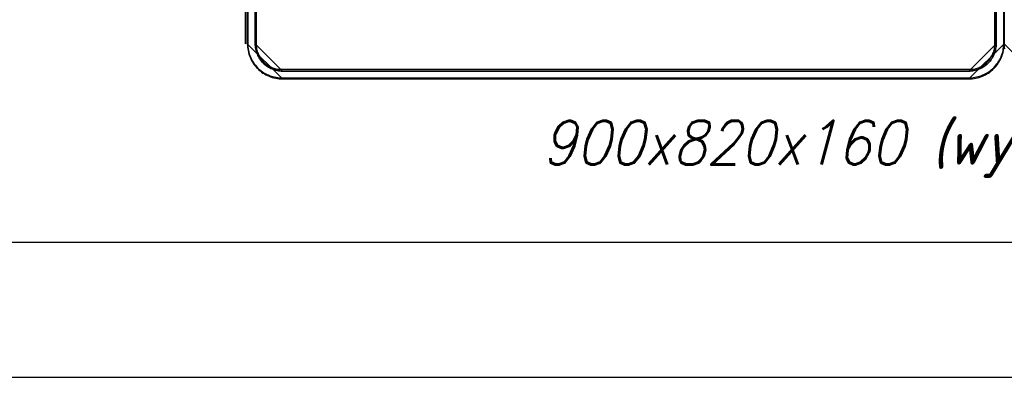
# Model space of a CAD drawing. Extents: x -543332 to -323966, y -9028 to 137422.
# Tile 33 of 250: x -451577 to -445748, y 18961 to 21079. Entities that reach past the tile are written whole.
import ezdxf

# ---------------------------------------------------------------- set-up
doc = ezdxf.new("R2010")
doc.units = 0
doc.header["$MEASUREMENT"] = 0
doc.layers.get('0').update_dxf_attribs({"color": 8})
for name, color, linetype in [('$ IE Tabela', 7, 'Continuous'), ('5', 7, 'Continuous'), ('50', 7, 'Continuous')]:
    doc.layers.add(name, color=color, linetype=linetype)
doc.layers.add('$ IE_SCHEMAT', color=7, linetype='Continuous', lineweight=0)
doc.styles.add('ROMANS', font='romans.shx', dxfattribs={"width": 0.85})

# ---------------------------------------------------------------- blocks, each defined once
blk = doc.blocks.new('a3eee')
at = {"layer": '$ IE Tabela'}
for p, q in [((19890.76, 1286.8), (23840.76, 1286.8)), ((19730.76, 1206.8), (23930.76, 1206.8))]:
    blk.add_line(p, q, dxfattribs=at)
blk = doc.blocks.new('*U1079')
at = {"layer": '5', "color": 7}
for points in [[(0, -20.806875), (0, -801.193125), (0.051554, -802.220625), (0.103107, -803.248125), (0.206215, -804.275625), (0.412429, -805.25175), (0.618644, -806.27925), (0.927966, -807.255375), (1.237288, -808.2315), (1.598164, -809.15625), (2.010593, -810.081), (2.474576, -811.00575), (2.938559, -811.879125), (3.505649, -812.7525), (4.072739, -813.5745), (4.742937, -814.3965), (5.413135, -815.167125), (6.134886, -815.886375), (6.856637, -816.605625), (7.629942, -817.2735), (8.454801, -817.941375), (9.279659, -818.5065), (10.156071, -819.071625), (11.032484, -819.534), (11.96045, -819.996375), (12.888416, -820.407375), (13.816382, -820.767), (14.795901, -821.07525), (15.775421, -821.3835), (16.806494, -821.589), (17.786013, -821.7945), (18.817087, -821.89725), (19.84816, -821.948625), (20.879233, -822), (427.122092, -822), (428.153166, -821.948625), (429.184239, -821.89725), (430.215312, -821.7945), (431.194832, -821.589), (432.225905, -821.3835), (433.205424, -821.07525), (434.184944, -820.767), (435.11291, -820.407375), (436.040876, -819.996375), (436.968842, -819.534), (437.845254, -819.071625), (438.721666, -818.5065), (439.546525, -817.941375), (440.371383, -817.2735), (441.144688, -816.605625), (441.86644, -815.886375), (442.588191, -815.167125), (443.258389, -814.3965), (443.928586, -813.5745), (444.495676, -812.7525), (445.062767, -811.879125), (445.52675, -811.00575), (445.990733, -810.081), (446.403162, -809.15625), (446.764038, -808.2315), (447.07336, -807.255375), (447.382682, -806.27925), (447.588896, -805.25175), (447.795111, -804.275625), (447.898218, -803.248125), (447.949772, -802.220625), (448.001326, -801.193125), (448.001326, -801.193125), (448.001326, -20.806875)], [(443.311642, -20.805704), (443.311642, -801.191648), (443.311642, -802.013648), (443.260088, -802.784272), (443.156981, -803.554897), (443.002319, -804.376897), (442.847658, -805.147521), (442.641443, -805.866771), (442.383674, -806.637396), (442.074352, -807.356645), (441.765029, -808.075895), (441.404153, -808.795145), (441.043277, -809.46302), (440.630847, -810.130894), (440.166863, -810.798769), (439.651326, -811.415269), (439.135788, -812.031769), (438.568697, -812.596893), (438.001606, -813.162018), (437.382961, -813.675768), (436.764315, -814.189518), (436.094117, -814.651893), (435.423918, -815.062892), (434.753719, -815.422517), (434.031967, -815.782142), (433.310214, -816.090392), (432.588462, -816.398642), (431.815155, -816.655517), (431.093403, -816.861017), (430.320097, -817.015142), (429.54679, -817.169267), (428.72193, -817.272017), (427.948624, -817.323392), (427.123764, -817.323392), (20.880212, -817.323392), (20.055352, -817.323392), (19.282046, -817.272017), (18.457186, -817.169267), (17.68388, -817.015142), (16.910574, -816.861017), (16.188821, -816.655517), (15.415515, -816.398642), (14.693762, -816.090392), (13.97201, -815.782142), (13.250257, -815.422517), (12.580059, -815.062892), (11.90986, -814.651893), (11.239661, -814.189518), (10.621016, -813.675768), (10.002371, -813.162018), (9.43528, -812.596893), (8.868189, -812.031769), (8.352651, -811.415269), (7.837114, -810.798769), (7.37313, -810.130894), (6.9607, -809.46302), (6.599824, -808.795145), (6.238947, -808.075895), (5.929625, -807.356645), (5.620302, -806.637396), (5.362534, -805.866771), (5.156319, -805.147521), (5.001657, -804.376897), (4.846996, -803.554897), (4.743889, -802.784272), (4.692335, -802.013648), (4.692335, -801.191648), (4.692335, -20.805704)], [(4.692335, -20.805704), (4.692335, -801.191648), (4.692335, -802.013648), (4.743889, -802.784272), (4.846996, -803.554897), (5.001657, -804.376897), (5.156319, -805.147521), (5.362534, -805.866771), (5.620302, -806.637396), (5.929625, -807.356645), (6.238947, -808.075895), (6.599824, -808.795145), (6.9607, -809.46302), (7.37313, -810.130894), (7.837114, -810.798769), (8.352651, -811.415269), (8.868189, -812.031769), (9.43528, -812.596893), (10.002371, -813.162018), (10.621016, -813.675768), (11.239661, -814.189518), (11.90986, -814.651893), (12.580059, -815.062892), (13.250257, -815.422517), (13.97201, -815.782142), (14.693762, -816.090392), (15.415515, -816.398642), (16.188821, -816.655517), (16.910574, -816.861017), (17.68388, -817.015142), (18.457186, -817.169267), (19.282046, -817.272017), (20.055352, -817.323392), (20.880212, -817.323392), (427.123764, -817.323392), (427.948624, -817.323392), (428.72193, -817.272017), (429.54679, -817.169267), (430.320097, -817.015142), (431.093403, -816.861017), (431.815155, -816.655517), (432.588462, -816.398642), (433.310214, -816.090392), (434.031967, -815.782142), (434.753719, -815.422517), (435.423918, -815.062892), (436.094117, -814.651893), (436.764315, -814.189518), (437.382961, -813.675768), (438.001606, -813.162018), (438.568697, -812.596893), (439.135788, -812.031769), (439.651326, -811.415269), (440.166863, -810.798769), (440.630847, -810.130894), (441.043277, -809.46302), (441.404153, -808.795145), (441.765029, -808.075895), (442.074352, -807.356645), (442.383674, -806.637396), (442.641443, -805.866771), (442.847658, -805.147521), (443.002319, -804.376897), (443.156981, -803.554897), (443.260088, -802.784272), (443.311642, -802.013648), (443.311642, -801.191648), (443.311642, -20.805704)]]:
    blk.add_lwpolyline(points, dxfattribs=at)
at = {"layer": '5', "color": 59}
for points in [[(4.692335, -12.740183), (4.692335, -801.190946), (4.692335, -12.740183)], [(-1, -20.806406), (-1, -801.190946), (-1, -20.806406)], [(443.308991, -20.806406), (443.308991, -801.190946), (443.308991, -20.806406)]]:
    blk.add_lwpolyline(points, close=True, dxfattribs=at)
at = {"layer": '5', "color": 7}
for points in [[(0, -801.188298), (0.051561, -802.216036), (0.103122, -803.243775), (0.206244, -804.271513), (0.412488, -805.247865), (0.618732, -806.275603), (0.928098, -807.251954), (1.237465, -808.228306), (1.598392, -809.15327), (2.01088, -810.078235), (2.474929, -811.003199), (2.938978, -811.876777), (3.50615, -812.750355), (4.073321, -813.572545), (4.743614, -814.394736), (5.413908, -815.16554), (6.135762, -815.884957), (6.857616, -816.604374), (7.631032, -817.272403), (8.456008, -817.940433), (9.280985, -818.50569), (10.157522, -819.070946), (11.034059, -819.533428), (11.962158, -819.99591), (12.890256, -820.407006), (13.818355, -820.766714), (14.798014, -821.075035), (15.777674, -821.383357), (16.808894, -821.588905), (17.788554, -821.794452), (18.819774, -821.897226), (19.850995, -821.948613), (20.882215, -822), (0, -801.188298)], [(4.692335, -801.188298), (4.692335, -802.010468), (4.743895, -802.781253), (4.847015, -803.552038), (5.001696, -804.374208), (5.156376, -805.144993), (5.362616, -805.864392), (5.620417, -806.635177), (5.929778, -807.354576), (6.239139, -808.073975), (6.60006, -808.793374), (6.96098, -809.461387), (7.373461, -810.129401), (7.837503, -810.797414), (8.353104, -811.414042), (8.868705, -812.03067), (9.435867, -812.595912), (10.003028, -813.161154), (10.62175, -813.675011), (11.240471, -814.188867), (11.910753, -814.651338), (12.581035, -815.062423), (13.251316, -815.422123), (13.973158, -815.781822), (14.695, -816.090136), (15.416842, -816.39845), (16.190244, -816.655378), (16.912085, -816.860921), (17.685487, -817.015078), (18.458889, -817.169235), (19.283851, -817.272006), (20.057253, -817.323392), (20.882215, -817.323392), (4.692335, -801.188298)], [(427.11911, -822), (428.150331, -821.948613), (429.181551, -821.897226), (430.212772, -821.794452), (431.192431, -821.588905), (432.223652, -821.383357), (433.203311, -821.075035), (434.182971, -820.766714), (435.111069, -820.407006), (436.039168, -819.99591), (436.967266, -819.533428), (437.843804, -819.070946), (438.720341, -818.50569), (439.545317, -817.940433), (440.370294, -817.272403), (441.143709, -816.604374), (441.865563, -815.884957), (442.587418, -815.16554), (443.257711, -814.394736), (443.928005, -813.572545), (444.495176, -812.750355), (445.062347, -811.876777), (445.526396, -811.003199), (445.990446, -810.078235), (446.402934, -809.15327), (446.763861, -808.228306), (447.073227, -807.251954), (447.382593, -806.275603), (447.588837, -805.247865), (447.795081, -804.271513), (447.898203, -803.243775), (447.949764, -802.216036), (448.001326, -801.188298), (427.11911, -822)], [(427.11911, -817.323392), (427.944207, -817.323392), (428.717736, -817.272006), (429.542833, -817.169235), (430.316362, -817.015078), (431.08989, -816.860921), (431.81185, -816.655378), (432.585379, -816.39845), (433.307339, -816.090136), (434.029299, -815.781822), (434.751259, -815.422123), (435.42165, -815.062423), (436.092042, -814.651338), (436.762433, -814.188867), (437.381256, -813.675011), (438.000079, -813.161154), (438.567333, -812.595912), (439.134587, -812.03067), (439.650273, -811.414042), (440.165959, -810.797414), (440.630076, -810.129401), (441.042625, -809.461387), (441.403605, -808.793374), (441.764585, -808.073975), (442.073996, -807.354576), (442.383407, -806.635177), (442.64125, -805.864392), (442.847525, -805.144993), (443.00223, -804.374208), (443.156936, -803.552038), (443.260073, -802.781253), (443.311642, -802.010468), (443.311642, -801.188298), (427.11911, -817.323392)], [(20.879564, -817.320743), (427.121761, -817.320743), (20.879564, -817.320743)], [(20.879564, -821.997352), (427.121761, -821.997352), (20.879564, -821.997352)]]:
    blk.add_lwpolyline(points, close=True, dxfattribs=at)
at = {"layer": '50', "color": 7}
for points in [[(20.050967, -821.255874), (427.645004, -821.255874), (428.671689, -821.255874), (429.698374, -821.153207), (430.725059, -821.05054), (431.70041, -820.845207), (432.675761, -820.639874), (433.599778, -820.331874), (434.523795, -820.023874), (435.447812, -819.664541), (436.320494, -819.253874), (437.193176, -818.791874), (438.065859, -818.329875), (438.887207, -817.816541), (439.657221, -817.251875), (440.427235, -816.635875), (441.145915, -816.019875), (441.864594, -815.352542), (442.53194, -814.633876), (443.147951, -813.915209), (443.763962, -813.14521), (444.328639, -812.37521), (444.841981, -811.553877), (445.30399, -810.68121), (445.765998, -809.859877), (446.176672, -808.935878), (446.536012, -808.011878), (446.844018, -807.087878), (447.152023, -806.163878), (447.35736, -805.188545), (447.511363, -804.213212), (447.665366, -803.186546), (447.7167, -802.15988), (447.768034, -801.133213), (447.768034, -20.558787)], [(0.235942, -20.558787), (0.235942, -801.133213), (0.235942, -802.15988), (0.338611, -803.186546), (0.441279, -804.213212), (0.646616, -805.188545), (0.851953, -806.163878), (1.108625, -807.087878), (1.41663, -808.011878), (1.77597, -808.935878), (2.186644, -809.859877), (2.597318, -810.68121), (3.110661, -811.553877), (3.624004, -812.37521), (4.137346, -813.14521), (4.753357, -813.915209), (5.369368, -814.633876), (6.036714, -815.352542), (6.704059, -816.019875), (7.422739, -816.635875), (8.192753, -817.251875), (8.962767, -817.816541), (9.732781, -818.329875), (10.605463, -818.791874), (11.426811, -819.253874), (12.299494, -819.664541), (13.22351, -820.023874), (14.147527, -820.331874), (15.071544, -820.639874), (16.046895, -820.845207), (17.022246, -821.05054), (17.997597, -821.153207), (19.024282, -821.255874), (20.050967, -821.255874)], [(20.040252, -816.280026), (427.652586, -816.280026), (428.422634, -816.280026), (429.192683, -816.228692), (429.962731, -816.126024), (430.681443, -815.972022), (431.400155, -815.818021), (432.118867, -815.612685), (432.786243, -815.356015), (433.504955, -815.099346), (434.120993, -814.791342), (434.788369, -814.432005), (435.404407, -814.072667), (436.020446, -813.71333), (436.585148, -813.251324), (437.149851, -812.789319), (437.714553, -812.327314), (438.227919, -811.813974), (438.689948, -811.300635), (439.151977, -810.735962), (439.614006, -810.171289), (440.024698, -809.606615), (440.384054, -808.990608), (440.74341, -808.323267), (441.102766, -807.70726), (441.359449, -806.988585), (441.667469, -806.321244), (441.872815, -805.602569), (442.078161, -804.935228), (442.232171, -804.165219), (442.38618, -803.446544), (442.488854, -802.676535), (442.54019, -801.906526), (442.54019, -801.136518), (442.54019, -20.552831)], [(5.203985, -20.552831), (5.203985, -801.136518), (5.203985, -801.906526), (5.255321, -802.676535), (5.357995, -803.446544), (5.460668, -804.165219), (5.666014, -804.935228), (5.820024, -805.602569), (6.076706, -806.321244), (6.333389, -806.988585), (6.641409, -807.70726), (6.949428, -808.323267), (7.308784, -808.990608), (7.719477, -809.606615), (8.130169, -810.171289), (8.540862, -810.735962), (9.002891, -811.300635), (9.516256, -811.813974), (10.029622, -812.327314), (10.594324, -812.789319), (11.10769, -813.251324), (11.723729, -813.71333), (12.339768, -814.072667), (12.955806, -814.432005), (13.571845, -814.791342), (14.23922, -815.099346), (14.906596, -815.356015), (15.625308, -815.612685), (16.292683, -815.818021), (17.062732, -815.972022), (17.781443, -816.126024), (18.500155, -816.228692), (19.270204, -816.280026), (20.040252, -816.280026)]]:
    blk.add_lwpolyline(points, dxfattribs=at)
blk = doc.blocks.new('*U1106')
at = {"layer": '5', "color": 7}
for points in [[(447.998674, -20.806875), (447.998674, -801.193125), (448.050228, -802.220625), (448.101782, -803.248125), (448.204889, -804.275625)], [(468.88089, -822), (447.998674, -801.188298), (447.998674, -801.188298), (448.050236, -802.216036), (448.101797, -803.243775), (448.204919, -804.271513)]]:
    blk.add_lwpolyline(points, dxfattribs=at)
at = {"layer": '5', "color": 59}
blk.add_lwpolyline([(-1, -20.806406), (-1, -801.190946), (-1, -20.806406)], close=True, dxfattribs=at)

msp = doc.modelspace()

# ---------------------------------------------------------------- block references
at = {"layer": '$ IE Tabela', "transparency": 33554687, "xscale": 10, "yscale": 10, "zscale": 10}
msp.add_blockref('a3eee', (-659238.2, 6893), dxfattribs=at)
at = {"xscale": 10, "yscale": 10, "zscale": 10}
for name in ['*U1079', '*U1106']:
    msp.add_blockref(name, (-450229.1, 28948), dxfattribs=at)

# ---------------------------------------------------------------- texts
at = {"layer": '$ IE_SCHEMAT', "color": 0, "ltscale": 2, "style": 'ROMANS', "oblique": 15, "width": 0.9}
msp.add_text('900x820x160 (wys./szer./gł.)', height=260, dxfattribs=at).set_placement((-448485, 20220.7))

doc.saveas('drawing.dxf')
